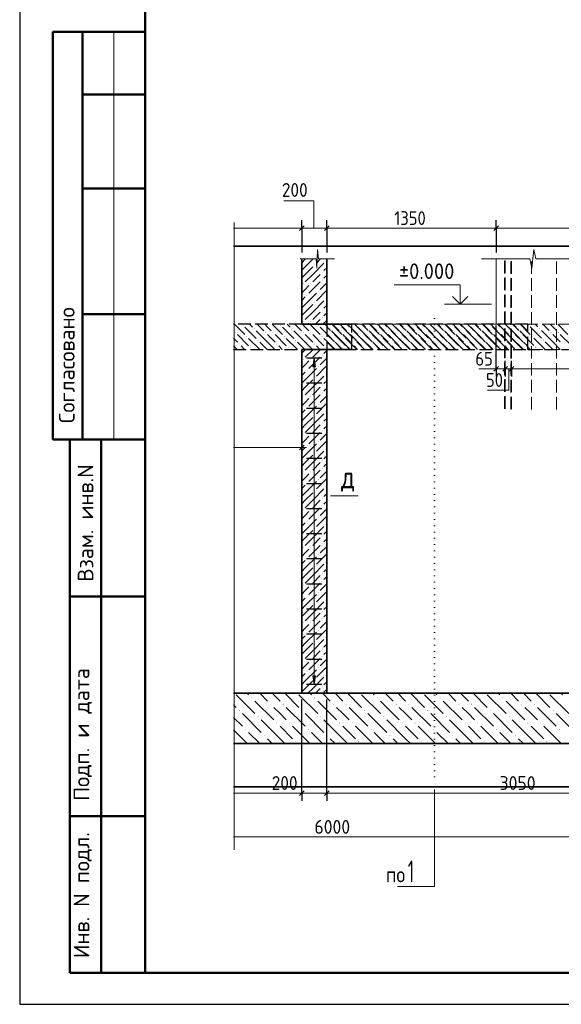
# Model space of a CAD drawing. Header units: millimetres. Extents: x 0 to 50400, y 0 to 35640.
# Tile 1 of 18: x 0 to 10354, y 0 to 18830. Entities that reach past the tile are written whole.
import ezdxf

# ---------------------------------------------------------------- set-up
doc = ezdxf.new("R2010")
doc.units = ezdxf.units.MM
doc.linetypes.add('______2', pattern=[324, 240, -84])
doc.linetypes.add('______9', pattern=[120, 0, -120])
for name, color, linetype, lineweight in [('Standard', 7, 'Continuous', 25), ('Высотные отметки', 7, 'Continuous', 25), ('ЖБ Лестница', 52, 'Continuous', 25), ('ЖБ Перекрытие верхний уровень', 7, 'Continuous', 35), ('ЖБ Плита Фундамента верхний уровень', 7, 'Continuous', 35), ('ЖБ Стена верхний уровень', 7, 'Continuous', 35), ('Позиционная метка линия выноска', 7, 'Continuous', 13), ('Примечания', 7, 'Continuous', 13), ('Сечения символ', 7, 'Continuous', 25)]:
    doc.layers.add(name, color=color, linetype=linetype, lineweight=lineweight)
doc.layers.add('Размерная выноска', color=7, linetype='Continuous')
doc.layers.add('Стена Хомут', color=7, linetype='______2', true_color=0xa0a0a0)
doc.styles.add('ISOCPEUR', font='txt')

msp = doc.modelspace()

# ---------------------------------------------------------------- hatches: boundary and pattern name
at = {"layer": 'ЖБ Лестница', "linetype": 'Continuous', "lineweight": 18, "transparency": 33554687}
for points in [[(6115, 12992), (6123, 13000), (6131, 12992), (6123, 12984)], [(6835, 12992), (6843, 13000), (6851, 12992), (6843, 12984)], [(7555, 12992), (7563, 13000), (7571, 12992), (7563, 12984)], [(8275, 12992), (8283, 13000), (8291, 12992), (8283, 12984)], [(8995, 12992), (9003, 13000), (9011, 12992), (9003, 12984)], [(9715, 12992), (9723, 13000), (9731, 12992), (9723, 12984)], [(5971, 12848), (5979, 12856), (5987, 12848), (5979, 12840)], [(6331, 12920), (6339, 12928), (6347, 12920), (6339, 12912)], [(6547, 12848), (6555, 12856), (6563, 12848), (6555, 12840)], [(6691, 12848), (6699, 12856), (6707, 12848), (6699, 12840)], [(7051, 12920), (7059, 12928), (7067, 12920), (7059, 12912)], [(7267, 12848), (7275, 12856), (7283, 12848), (7275, 12840)], [(7411, 12848), (7419, 12856), (7427, 12848), (7419, 12840)], [(7771, 12920), (7779, 12928), (7787, 12920), (7779, 12912)], [(7987, 12848), (7995, 12856), (8003, 12848), (7995, 12840)], [(8131, 12848), (8139, 12856), (8147, 12848), (8139, 12840)], [(8491, 12920), (8499, 12928), (8507, 12920), (8499, 12912)], [(8707, 12848), (8715, 12856), (8723, 12848), (8715, 12840)], [(8851, 12848), (8859, 12856), (8867, 12848), (8859, 12840)], [(9211, 12920), (9219, 12928), (9227, 12920), (9219, 12912)], [(9427, 12848), (9435, 12856), (9443, 12848), (9435, 12840)], [(9571, 12848), (9579, 12856), (9587, 12848), (9579, 12840)], [(9931, 12920), (9939, 12928), (9947, 12920), (9939, 12912)], [(10147, 12848), (10155, 12856), (10163, 12848), (10155, 12840)], [(10291, 12848), (10299, 12856), (10307, 12848), (10299, 12840)], [(6043, 12632), (6051, 12640), (6059, 12632), (6051, 12624)], [(6187, 12776), (6195, 12784), (6203, 12776), (6195, 12768)], [(6403, 12704), (6411, 12712), (6419, 12704), (6411, 12696)], [(6763, 12632), (6771, 12640), (6779, 12632), (6771, 12624)], [(6907, 12776), (6915, 12784), (6923, 12776), (6915, 12768)], [(7123, 12704), (7131, 12712), (7139, 12704), (7131, 12696)], [(7483, 12632), (7491, 12640), (7499, 12632), (7491, 12624)], [(7627, 12776), (7635, 12784), (7643, 12776), (7635, 12768)], [(7843, 12704), (7851, 12712), (7859, 12704), (7851, 12696)], [(8203, 12632), (8211, 12640), (8219, 12632), (8211, 12624)], [(8347, 12776), (8355, 12784), (8363, 12776), (8355, 12768)], [(8563, 12704), (8571, 12712), (8579, 12704), (8571, 12696)], [(8923, 12632), (8931, 12640), (8939, 12632), (8931, 12624)], [(9067, 12776), (9075, 12784), (9083, 12776), (9075, 12768)], [(9283, 12704), (9291, 12712), (9299, 12704), (9291, 12696)], [(9643, 12632), (9651, 12640), (9659, 12632), (9651, 12624)], [(9787, 12776), (9795, 12784), (9803, 12776), (9795, 12768)], [(10003, 12704), (10011, 12712), (10019, 12704), (10011, 12696)], [(6259, 12560), (6267, 12568), (6275, 12560), (6267, 12552)], [(6979, 12560), (6987, 12568), (6995, 12560), (6987, 12552)], [(7699, 12560), (7707, 12568), (7715, 12560), (7707, 12552)], [(8419, 12560), (8427, 12568), (8435, 12560), (8427, 12552)], [(9139, 12560), (9147, 12568), (9155, 12560), (9147, 12552)], [(9859, 12560), (9867, 12568), (9875, 12560), (9867, 12552)]]:
    msp.add_hatch(color=7, dxfattribs=at).paths.add_polyline_path(points, flags=16)
at = {"layer": 'ЖБ Перекрытие верхний уровень', "linetype": 'Continuous', "lineweight": 18, "transparency": 33554687}
for points in [[(4261, 12988), (4269, 12995), (4276, 12988), (4269, 12980)], [(4981, 12988), (4989, 12995), (4996, 12988), (4989, 12980)], [(5701, 12988), (5709, 12995), (5716, 12988), (5709, 12980)], [(6421, 12988), (6429, 12995), (6436, 12988), (6429, 12980)], [(7141, 12988), (7149, 12995), (7156, 12988), (7149, 12980)], [(7861, 12988), (7869, 12995), (7876, 12988), (7869, 12980)], [(8581, 12988), (8589, 12995), (8596, 12988), (8589, 12980)], [(9301, 12988), (9309, 12995), (9316, 12988), (9309, 12980)], [(4117, 12843), (4125, 12851), (4132, 12843), (4125, 12836)], [(4477, 12916), (4485, 12923), (4492, 12916), (4485, 12908)], [(4693, 12843), (4701, 12851), (4708, 12843), (4701, 12836)], [(4837, 12843), (4845, 12851), (4852, 12843), (4845, 12836)], [(5197, 12916), (5205, 12923), (5212, 12916), (5205, 12908)], [(5413, 12843), (5421, 12851), (5428, 12843), (5421, 12836)], [(5557, 12843), (5565, 12851), (5572, 12843), (5565, 12836)], [(5917, 12916), (5925, 12923), (5932, 12916), (5925, 12908)], [(6133, 12843), (6141, 12851), (6148, 12843), (6141, 12836)], [(6277, 12843), (6285, 12851), (6292, 12843), (6285, 12836)], [(6637, 12916), (6645, 12923), (6652, 12916), (6645, 12908)], [(6853, 12843), (6861, 12851), (6868, 12843), (6861, 12836)], [(6997, 12843), (7005, 12851), (7012, 12843), (7005, 12836)], [(7357, 12916), (7365, 12923), (7372, 12916), (7365, 12908)], [(7573, 12843), (7581, 12851), (7588, 12843), (7581, 12836)], [(7717, 12843), (7725, 12851), (7732, 12843), (7725, 12836)], [(8077, 12916), (8085, 12923), (8092, 12916), (8085, 12908)], [(8293, 12843), (8301, 12851), (8308, 12843), (8301, 12836)], [(8437, 12843), (8445, 12851), (8452, 12843), (8445, 12836)], [(8797, 12916), (8805, 12923), (8812, 12916), (8805, 12908)], [(9013, 12843), (9021, 12851), (9028, 12843), (9021, 12836)], [(9157, 12843), (9165, 12851), (9172, 12843), (9165, 12836)], [(9517, 12916), (9525, 12923), (9532, 12916), (9525, 12908)], [(4189, 12628), (4197, 12635), (4204, 12628), (4197, 12620)], [(4333, 12772), (4341, 12779), (4348, 12772), (4341, 12764)], [(4549, 12699), (4557, 12707), (4564, 12699), (4557, 12692)], [(4909, 12628), (4917, 12635), (4924, 12628), (4917, 12620)], [(5053, 12772), (5061, 12779), (5068, 12772), (5061, 12764)], [(5269, 12699), (5277, 12707), (5284, 12699), (5277, 12692)], [(5629, 12628), (5637, 12635), (5644, 12628), (5637, 12620)], [(5773, 12772), (5781, 12779), (5788, 12772), (5781, 12764)], [(5989, 12699), (5997, 12707), (6004, 12699), (5997, 12692)], [(6349, 12628), (6357, 12635), (6364, 12628), (6357, 12620)], [(6493, 12772), (6501, 12779), (6508, 12772), (6501, 12764)], [(6709, 12699), (6717, 12707), (6724, 12699), (6717, 12692)], [(7069, 12628), (7077, 12635), (7084, 12628), (7077, 12620)], [(7213, 12772), (7221, 12779), (7228, 12772), (7221, 12764)], [(7429, 12699), (7437, 12707), (7444, 12699), (7437, 12692)], [(7789, 12628), (7797, 12635), (7804, 12628), (7797, 12620)], [(7933, 12772), (7941, 12779), (7948, 12772), (7941, 12764)], [(8149, 12699), (8157, 12707), (8164, 12699), (8157, 12692)], [(8509, 12628), (8517, 12635), (8524, 12628), (8517, 12620)], [(8653, 12772), (8661, 12779), (8668, 12772), (8661, 12764)], [(8869, 12699), (8877, 12707), (8884, 12699), (8877, 12692)], [(9229, 12628), (9237, 12635), (9244, 12628), (9237, 12620)], [(9373, 12772), (9381, 12779), (9388, 12772), (9381, 12764)], [(9589, 12699), (9597, 12707), (9604, 12699), (9597, 12692)], [(4405, 12556), (4413, 12563), (4420, 12556), (4413, 12548)], [(5125, 12556), (5133, 12563), (5140, 12556), (5133, 12548)], [(5845, 12556), (5853, 12563), (5860, 12556), (5853, 12548)], [(6565, 12556), (6573, 12563), (6580, 12556), (6573, 12548)], [(7285, 12556), (7293, 12563), (7300, 12556), (7293, 12548)], [(8005, 12556), (8013, 12563), (8020, 12556), (8013, 12548)], [(8725, 12556), (8733, 12563), (8740, 12556), (8733, 12548)], [(9445, 12556), (9453, 12563), (9460, 12556), (9453, 12548)]]:
    msp.add_hatch(color=7, dxfattribs=at).paths.add_polyline_path(points, flags=16)
at = {"layer": 'ЖБ Плита Фундамента верхний уровень', "linetype": 'Continuous', "lineweight": 18, "transparency": 33554687}
for points in [[(4429, 5859), (4437, 5867), (4444, 5859), (4437, 5852)], [(5629, 5859), (5637, 5867), (5644, 5859), (5637, 5852)], [(6829, 5859), (6837, 5867), (6844, 5859), (6837, 5852)], [(8029, 5859), (8037, 5867), (8044, 5859), (8037, 5852)], [(9229, 5859), (9237, 5867), (9244, 5859), (9237, 5852)], [(4789, 5739), (4797, 5747), (4804, 5739), (4797, 5732)], [(5029, 5739), (5037, 5747), (5044, 5739), (5037, 5732)], [(5989, 5739), (5997, 5747), (6004, 5739), (5997, 5732)], [(6229, 5739), (6237, 5747), (6244, 5739), (6237, 5732)], [(7189, 5739), (7197, 5747), (7204, 5739), (7197, 5732)], [(7429, 5739), (7437, 5747), (7444, 5739), (7437, 5732)], [(8389, 5739), (8397, 5747), (8404, 5739), (8397, 5732)], [(8629, 5739), (8637, 5747), (8644, 5739), (8637, 5732)], [(9589, 5739), (9597, 5747), (9604, 5739), (9597, 5732)], [(9829, 5739), (9837, 5747), (9844, 5739), (9837, 5732)], [(4189, 5619), (4197, 5627), (4204, 5619), (4197, 5612)], [(4549, 5499), (4557, 5507), (4564, 5499), (4557, 5492)], [(5389, 5619), (5397, 5627), (5404, 5619), (5397, 5612)], [(5749, 5499), (5757, 5507), (5764, 5499), (5757, 5492)], [(6589, 5619), (6597, 5627), (6604, 5619), (6597, 5612)], [(6949, 5499), (6957, 5507), (6964, 5499), (6957, 5492)], [(7789, 5619), (7797, 5627), (7804, 5619), (7797, 5612)], [(8149, 5499), (8157, 5507), (8164, 5499), (8157, 5492)], [(8989, 5619), (8997, 5627), (9004, 5619), (8997, 5612)], [(9349, 5499), (9357, 5507), (9364, 5499), (9357, 5492)], [(10189, 5619), (10197, 5627), (10204, 5619), (10197, 5612)], [(4909, 5379), (4917, 5387), (4924, 5379), (4917, 5372)], [(5149, 5379), (5157, 5387), (5164, 5379), (5157, 5372)], [(6109, 5379), (6117, 5387), (6124, 5379), (6117, 5372)], [(6349, 5379), (6357, 5387), (6364, 5379), (6357, 5372)], [(7309, 5379), (7317, 5387), (7324, 5379), (7317, 5372)], [(7549, 5379), (7557, 5387), (7564, 5379), (7557, 5372)], [(8509, 5379), (8517, 5387), (8524, 5379), (8517, 5372)], [(8749, 5379), (8757, 5387), (8764, 5379), (8757, 5372)], [(9709, 5379), (9717, 5387), (9724, 5379), (9717, 5372)], [(9949, 5379), (9957, 5387), (9964, 5379), (9957, 5372)], [(4309, 5259), (4317, 5267), (4324, 5259), (4317, 5252)], [(4669, 5139), (4677, 5147), (4684, 5139), (4677, 5132)], [(5509, 5259), (5517, 5267), (5524, 5259), (5517, 5252)], [(5869, 5139), (5877, 5147), (5884, 5139), (5877, 5132)], [(6709, 5259), (6717, 5267), (6724, 5259), (6717, 5252)], [(7069, 5139), (7077, 5147), (7084, 5139), (7077, 5132)], [(7909, 5259), (7917, 5267), (7924, 5259), (7917, 5252)], [(8269, 5139), (8277, 5147), (8284, 5139), (8277, 5132)], [(9109, 5259), (9117, 5267), (9124, 5259), (9117, 5252)], [(9469, 5139), (9477, 5147), (9484, 5139), (9477, 5132)], [(10309, 5259), (10317, 5267), (10324, 5259), (10317, 5252)], [(5269, 5019), (5277, 5027), (5284, 5019), (5277, 5012)], [(6469, 5019), (6477, 5027), (6484, 5019), (6477, 5012)], [(7669, 5019), (7677, 5027), (7684, 5019), (7677, 5012)], [(8869, 5019), (8877, 5027), (8884, 5019), (8877, 5012)], [(10069, 5019), (10077, 5027), (10084, 5019), (10077, 5012)]]:
    msp.add_hatch(color=7, dxfattribs=at).paths.add_polyline_path(points, flags=16)
at = {"layer": 'ЖБ Стена верхний уровень', "linetype": 'Continuous', "lineweight": 18, "transparency": 33554687}
for points in [[(5631, 14139), (5637, 14145), (5643, 14139), (5637, 14133)], [(5847, 14212), (5853, 14218), (5859, 14212), (5853, 14205)], [(5775, 13996), (5781, 14001), (5787, 13996), (5781, 13989)], [(5415, 13779), (5421, 13785), (5427, 13779), (5421, 13773)], [(5559, 13779), (5565, 13785), (5571, 13779), (5565, 13773)], [(5775, 13852), (5781, 13858), (5787, 13852), (5781, 13845)], [(5487, 13563), (5493, 13569), (5499, 13563), (5493, 13557)], [(5703, 13636), (5709, 13641), (5715, 13636), (5709, 13629)], [(5631, 13419), (5637, 13425), (5643, 13419), (5637, 13413)], [(5847, 13492), (5853, 13498), (5859, 13492), (5853, 13485)], [(5775, 13276), (5781, 13281), (5787, 13276), (5781, 13269)], [(5415, 13059), (5421, 13065), (5427, 13059), (5421, 13053)], [(5559, 13059), (5565, 13065), (5571, 13059), (5565, 13053)], [(5775, 13132), (5781, 13138), (5787, 13132), (5781, 13125)], [(5415, 12339), (5421, 12345), (5427, 12339), (5421, 12333)], [(5559, 12339), (5565, 12345), (5571, 12339), (5565, 12333)], [(5775, 12412), (5781, 12418), (5787, 12412), (5781, 12405)], [(5487, 12123), (5493, 12129), (5499, 12123), (5493, 12117)], [(5703, 12196), (5709, 12201), (5715, 12196), (5709, 12189)], [(5847, 12052), (5853, 12058), (5859, 12052), (5853, 12045)], [(5631, 11979), (5637, 11985), (5643, 11979), (5637, 11973)], [(5775, 11836), (5781, 11841), (5787, 11836), (5781, 11829)], [(5775, 11692), (5781, 11698), (5787, 11692), (5781, 11685)], [(5415, 11619), (5421, 11625), (5427, 11619), (5421, 11613)], [(5559, 11619), (5565, 11625), (5571, 11619), (5565, 11613)], [(5487, 11403), (5493, 11409), (5499, 11403), (5493, 11397)], [(5703, 11476), (5709, 11481), (5715, 11476), (5709, 11469)], [(5847, 11332), (5853, 11338), (5859, 11332), (5853, 11325)], [(5631, 11259), (5637, 11265), (5643, 11259), (5637, 11253)], [(5775, 11116), (5781, 11121), (5787, 11116), (5781, 11109)], [(5775, 10972), (5781, 10978), (5787, 10972), (5781, 10965)], [(5415, 10899), (5421, 10905), (5427, 10899), (5421, 10893)], [(5559, 10899), (5565, 10905), (5571, 10899), (5565, 10893)], [(5703, 10756), (5709, 10761), (5715, 10756), (5709, 10749)], [(5487, 10683), (5493, 10689), (5499, 10683), (5493, 10677)], [(5631, 10539), (5637, 10545), (5643, 10539), (5637, 10533)], [(5847, 10612), (5853, 10618), (5859, 10612), (5853, 10605)], [(5775, 10396), (5781, 10401), (5787, 10396), (5781, 10389)], [(5415, 10179), (5421, 10185), (5427, 10179), (5421, 10173)], [(5559, 10179), (5565, 10185), (5571, 10179), (5565, 10173)], [(5775, 10252), (5781, 10258), (5787, 10252), (5781, 10245)], [(5703, 10036), (5709, 10041), (5715, 10036), (5709, 10029)], [(5487, 9963), (5493, 9969), (5499, 9963), (5493, 9957)], [(5631, 9819), (5637, 9825), (5643, 9819), (5637, 9813)], [(5847, 9892), (5853, 9898), (5859, 9892), (5853, 9885)], [(5775, 9676), (5781, 9681), (5787, 9676), (5781, 9669)], [(5415, 9459), (5421, 9465), (5427, 9459), (5421, 9453)], [(5559, 9459), (5565, 9465), (5571, 9459), (5565, 9453)], [(5775, 9532), (5781, 9538), (5787, 9532), (5781, 9525)], [(5487, 9243), (5493, 9249), (5499, 9243), (5493, 9237)], [(5703, 9316), (5709, 9321), (5715, 9316), (5709, 9309)], [(5631, 9099), (5637, 9105), (5643, 9099), (5637, 9093)], [(5847, 9172), (5853, 9178), (5859, 9172), (5853, 9165)], [(5775, 8956), (5781, 8962), (5787, 8956), (5781, 8949)], [(5415, 8739), (5421, 8745), (5427, 8739), (5421, 8733)], [(5559, 8739), (5565, 8745), (5571, 8739), (5565, 8733)], [(5775, 8812), (5781, 8818), (5787, 8812), (5781, 8805)], [(5487, 8523), (5493, 8529), (5499, 8523), (5493, 8517)], [(5703, 8596), (5709, 8602), (5715, 8596), (5709, 8589)], [(5631, 8379), (5637, 8385), (5643, 8379), (5637, 8373)], [(5847, 8452), (5853, 8458), (5859, 8452), (5853, 8445)], [(5775, 8236), (5781, 8242), (5787, 8236), (5781, 8229)], [(5775, 8092), (5781, 8098), (5787, 8092), (5781, 8085)], [(5415, 8019), (5421, 8025), (5427, 8019), (5421, 8013)], [(5559, 8019), (5565, 8025), (5571, 8019), (5565, 8013)], [(5487, 7803), (5493, 7809), (5499, 7803), (5493, 7797)], [(5703, 7876), (5709, 7882), (5715, 7876), (5709, 7869)], [(5847, 7732), (5853, 7738), (5859, 7732), (5853, 7725)], [(5631, 7659), (5637, 7665), (5643, 7659), (5637, 7653)], [(5775, 7516), (5781, 7522), (5787, 7516), (5781, 7509)], [(5775, 7372), (5781, 7378), (5787, 7372), (5781, 7365)], [(5415, 7299), (5421, 7305), (5427, 7299), (5421, 7293)], [(5559, 7299), (5565, 7305), (5571, 7299), (5565, 7293)], [(5703, 7156), (5709, 7162), (5715, 7156), (5709, 7149)], [(5487, 7083), (5493, 7089), (5499, 7083), (5493, 7077)], [(5847, 7012), (5853, 7018), (5859, 7012), (5853, 7005)], [(5631, 6939), (5637, 6945), (5643, 6939), (5637, 6933)], [(5775, 6796), (5781, 6802), (5787, 6796), (5781, 6789)], [(5775, 6652), (5781, 6658), (5787, 6652), (5781, 6645)], [(5415, 6579), (5421, 6585), (5427, 6579), (5421, 6573)], [(5559, 6579), (5565, 6585), (5571, 6579), (5565, 6573)], [(5703, 6436), (5709, 6442), (5715, 6436), (5709, 6429)], [(5487, 6363), (5493, 6369), (5499, 6363), (5493, 6357)], [(5631, 6219), (5637, 6225), (5643, 6219), (5637, 6213)], [(5847, 6292), (5853, 6298), (5859, 6292), (5853, 6285)], [(5775, 6076), (5781, 6082), (5787, 6076), (5781, 6069)]]:
    msp.add_hatch(color=7, dxfattribs=at).paths.add_polyline_path(points, flags=16)
at = {"layer": 'Стена Хомут', "linetype": 'Continuous', "lineweight": 13, "transparency": 33554687}
msp.add_hatch(color=7, dxfattribs=at).paths.add_polyline_path([(5654, 12188), (5630, 12356), (5606, 12188)])
msp.add_hatch(color=7, dxfattribs=at).paths.add_polyline_path([(5654, 6284), (5630, 6116), (5606, 6284)], flags=16)

# ---------------------------------------------------------------- linework, layer by layer
at = {"layer": 'Standard', "color": 7, "linetype": 'Continuous', "lineweight": 25, "transparency": 33554687}
for p, q in [((2400, 35040), (2400, 1270)), ((5346, 14798), (5436, 14888)), ((5826, 14798), (5916, 14888)), ((9066, 14798), (9156, 14888)), ((9066, 12109), (9156, 12199)), ((9234, 12109), (9324, 12199)), ((9354, 12109), (9444, 12199)), ((9354, 12109), (9444, 12199)), ((5346, 10605), (5436, 10695)), ((5346, 3995), (5436, 4085)), ((5826, 3995), (5916, 4085))]:
    msp.add_line(p, q, dxfattribs=at)
at = {"layer": 'Standard', "color": 7, "linetype": 'Continuous', "lineweight": 50, "transparency": 33554687}
for p, q in [((7, 18600), (0, 18600)), ((2400, 18600), (632, 18600)), ((632, 18600), (632, 10800)), ((632, 18600), (632, 10800)), ((1200, 18600), (1200, 10800)), ((2400, 17400), (1200, 17400)), ((2400, 15600), (1200, 15600)), ((2400, 13200), (1200, 13200)), ((0, 10800), (7, 10800)), ((632, 10800), (2400, 10800)), ((960, 600), (960, 10800)), ((960, 600), (960, 10800)), ((1560, 600), (1560, 10800)), ((960, 7800), (2400, 7800)), ((960, 3600), (2400, 3600)), ((2400, 600), (960, 600))]:
    msp.add_line(p, q, dxfattribs=at)
at = {"layer": 'Standard', "color": 7, "linetype": 'Continuous', "lineweight": 13, "transparency": 33554687}
for p, q in [((1800, 18600), (1800, 10800)), ((4097, 14954), (4097, 2954)), ((4088, 14843), (5391, 14843)), ((5391, 14843), (5871, 14843)), ((5871, 14843), (9111, 14843)), ((9111, 14843), (20991, 14843)), ((5683, 14076), (5696, 14436)), ((5696, 14436), (5709, 14256)), ((9789, 14076), (9829, 14436)), ((9829, 14436), (9868, 14256)), ((5362, 14256), (5670, 14256)), ((5670, 14256), (5683, 14076)), ((5709, 14256), (6017, 14256)), ((6017, 14256), (6017, 14256)), ((8825, 14256), (9750, 14256)), ((9750, 14256), (9789, 14076)), ((9868, 14256), (10793, 14256)), ((9111, 12154), (9021, 12154)), ((9111, 12154), (9279, 12154)), ((9279, 12154), (9399, 12154)), ((9399, 12154), (9309, 12154)), ((9399, 12154), (20823, 12154)), ((9399, 12154), (9489, 12154)), ((4088, 10650), (5391, 10650)), ((5391, 10650), (5481, 10650)), ((4088, 4040), (5391, 4040)), ((5391, 4040), (5871, 4040)), ((5871, 4040), (13191, 4040)), ((13191, 3201), (4088, 3201))]:
    msp.add_line(p, q, dxfattribs=at)
at = {"layer": 'Standard', "color": 7, "linetype": 'Continuous', "lineweight": -3, "transparency": 33554687}
for p, q in [((5391, 14843), (5391, 14993)), ((5871, 14843), (5871, 14993)), ((9111, 14843), (9111, 14993)), ((5391, 14843), (5391, 14693)), ((5391, 14843), (5391, 14376)), ((5871, 14843), (5871, 14693)), ((5871, 14843), (5871, 14376)), ((9111, 14843), (9111, 14693)), ((9111, 14843), (9111, 14376)), ((9111, 12154), (9111, 12304)), ((9279, 12154), (9279, 12304)), ((9399, 12154), (9399, 12304)), ((9399, 12154), (9399, 12304)), ((9111, 12154), (9111, 12004)), ((9279, 12154), (9279, 12004)), ((9279, 12154), (9279, 12111)), ((9399, 12154), (9399, 12004)), ((9399, 12154), (9399, 12004)), ((9399, 12154), (9399, 12154)), ((5391, 10650), (5391, 10800)), ((5391, 10650), (5391, 10500)), ((5391, 10650), (5391, 10650)), ((5391, 4040), (5391, 4190)), ((5871, 4040), (5871, 4190)), ((5391, 4040), (5391, 3890)), ((5871, 4040), (5871, 3890))]:
    msp.add_line(p, q, dxfattribs=at)
at = {"layer": 'Standard', "color": 7, "linetype": 'Continuous', "lineweight": 25, "transparency": 33554687}
msp.add_lwpolyline([(0, 0), (50400, 0), (50400, 35640), (0, 35640), (0, 0)], close=True, dxfattribs=at)
at = {"layer": 'Standard', "color": 7, "linetype": 'Continuous', "lineweight": 50, "transparency": 33554687}
msp.add_lwpolyline([(2400, 35040), (49800, 35040), (49800, 600), (2400, 600), (2400, 35040)], close=True, dxfattribs=at)
at = {"layer": 'Standard', "color": 254, "linetype": 'Continuous', "lineweight": 35, "true_color": 0xc4c4ff, "transparency": 33554687}
msp.add_lwpolyline([(4088, 4156), (23097, 4156), (23097, 14496), (4088, 14496)], dxfattribs=at)
at = {"layer": 'Standard', "color": 7, "linetype": 'Continuous', "lineweight": -3, "transparency": 33554687}
for points in [[(9111, 12154), (9111, 12263), (9111, 12263), (9111, 12980)], [(5391, 4040), (5391, 4061), (5391, 4061), (5391, 4700), (5391, 4700), (5391, 5828)], [(5871, 4040), (5871, 4061), (5871, 4061), (5871, 4936), (5871, 4936), (5871, 5828)]]:
    msp.add_lwpolyline(points, dxfattribs=at)
at = {"layer": 'Высотные отметки', "color": 7, "linetype": 'Continuous', "lineweight": 13, "transparency": 33554687}
msp.add_line((9020, 13388), (8120, 13388), dxfattribs=at)
msp.add_line((9020, 13388), (8120, 13388), dxfattribs=at)
at = {"layer": 'Высотные отметки', "color": 7, "linetype": 'Continuous', "lineweight": 35, "transparency": 33554687}
for q in [(8275, 13534), (8275, 13534), (8565, 13534), (8565, 13534)]:
    msp.add_line((8420, 13388), q, dxfattribs=at)
at = {"layer": 'Высотные отметки', "color": 7, "linetype": 'Continuous', "lineweight": 13, "transparency": 33554687}
msp.add_lwpolyline([(8420, 13388), (8420, 13760), (7160, 13760)], dxfattribs=at)
msp.add_lwpolyline([(8420, 13388), (8420, 13760), (7160, 13760)], dxfattribs=at)
at = {"layer": 'ЖБ Лестница', "color": 7, "linetype": '______2', "lineweight": 13, "transparency": 33554687}
for p, q in [((5871, 13004), (5871, 12524)), ((10551, 13004), (5871, 13004)), ((5871, 12524), (10359, 12524))]:
    msp.add_line(p, q, dxfattribs=at)
at = {"layer": 'ЖБ Лестница', "color": 9, "linetype": 'Continuous', "lineweight": 18, "true_color": 0xc7c7c7, "transparency": 33554687}
for p, q in [((5967, 13004), (6159, 12812)), ((6255, 13004), (6303, 12956)), ((6399, 13004), (6519, 12884)), ((6591, 12956), (6543, 13004)), ((6687, 13004), (6879, 12812)), ((6975, 13004), (7023, 12956)), ((7119, 13004), (7239, 12884)), ((7311, 12956), (7263, 13004)), ((7407, 13004), (7599, 12812)), ((7695, 13004), (7743, 12956)), ((7839, 13004), (7959, 12884)), ((8031, 12956), (7983, 13004)), ((8127, 13004), (8319, 12812)), ((8415, 13004), (8463, 12956)), ((8559, 13004), (8679, 12884)), ((8751, 12956), (8703, 13004)), ((8847, 13004), (9039, 12812)), ((9135, 13004), (9183, 12956)), ((9279, 13004), (9399, 12884)), ((9471, 12956), (9423, 13004)), ((9567, 13004), (9759, 12812)), ((9855, 13004), (9903, 12956)), ((9999, 13004), (10119, 12884)), ((10191, 12956), (10143, 13004)), ((10287, 13004), (10479, 12812)), ((5943, 12884), (5871, 12956)), ((5871, 12812), (6015, 12668)), ((6015, 12812), (6231, 12596)), ((6159, 12956), (6375, 12740)), ((6591, 12668), (6375, 12884)), ((6663, 12884), (6591, 12956)), ((6591, 12812), (6735, 12668)), ((6735, 12812), (6951, 12596)), ((6879, 12956), (7095, 12740)), ((7311, 12668), (7095, 12884)), ((7383, 12884), (7311, 12956)), ((7311, 12812), (7455, 12668)), ((7455, 12812), (7671, 12596)), ((7599, 12956), (7815, 12740)), ((8031, 12668), (7815, 12884)), ((8103, 12884), (8031, 12956)), ((8031, 12812), (8175, 12668)), ((8175, 12812), (8391, 12596)), ((8319, 12956), (8535, 12740)), ((8751, 12668), (8535, 12884)), ((8823, 12884), (8751, 12956)), ((8751, 12812), (8895, 12668)), ((8895, 12812), (9111, 12596)), ((9039, 12956), (9255, 12740)), ((9471, 12668), (9255, 12884)), ((9543, 12884), (9471, 12956)), ((9471, 12812), (9615, 12668)), ((9615, 12812), (9831, 12596)), ((9759, 12956), (9975, 12740)), ((10191, 12668), (9975, 12884)), ((10263, 12884), (10191, 12956)), ((10191, 12812), (10335, 12668)), ((10335, 12812), (10551, 12596)), ((5871, 12668), (6015, 12524)), ((6447, 12524), (6231, 12740)), ((6447, 12668), (6591, 12524)), ((6591, 12668), (6735, 12524)), ((7167, 12524), (6951, 12740)), ((7167, 12668), (7311, 12524)), ((7311, 12668), (7455, 12524)), ((7887, 12524), (7671, 12740)), ((7887, 12668), (8031, 12524)), ((8031, 12668), (8175, 12524)), ((8607, 12524), (8391, 12740)), ((8607, 12668), (8751, 12524)), ((8751, 12668), (8895, 12524)), ((9327, 12524), (9111, 12740)), ((9327, 12668), (9471, 12524)), ((9471, 12668), (9615, 12524)), ((10047, 12524), (9831, 12740)), ((10047, 12668), (10191, 12524)), ((10191, 12668), (10335, 12524)), ((6159, 12524), (6087, 12596)), ((6879, 12524), (6807, 12596)), ((7599, 12524), (7527, 12596)), ((8319, 12524), (8247, 12596)), ((9039, 12524), (8967, 12596)), ((9759, 12524), (9687, 12596)), ((10191, 12524), (10191, 12524))]:
    msp.add_line(p, q, dxfattribs=at)
at = {"layer": 'ЖБ Перекрытие верхний уровень', "color": 7, "linetype": '______2', "lineweight": 25, "transparency": 33554687}
for p, q in [((5391, 13004), (4088, 13004)), ((5871, 13004), (5391, 13004)), ((9711, 13004), (5871, 13004)), ((6351, 12524), (6351, 13004)), ((9711, 12524), (9711, 13004)), ((4088, 12524), (5391, 12524)), ((5391, 12524), (5871, 12524)), ((5871, 12524), (9711, 12524))]:
    msp.add_line(p, q, dxfattribs=at)
at = {"layer": 'ЖБ Перекрытие верхний уровень', "color": 9, "linetype": 'Continuous', "lineweight": 18, "true_color": 0xc7c7c7, "transparency": 33554687}
for p, q in [((4108, 13004), (4305, 12807)), ((4396, 13004), (4449, 12951)), ((4540, 13004), (4665, 12879)), ((4737, 12951), (4684, 13004)), ((4828, 13004), (5025, 12807)), ((5116, 13004), (5169, 12951)), ((5260, 13004), (5385, 12879)), ((5457, 12951), (5404, 13004)), ((5548, 13004), (5745, 12807)), ((5836, 13004), (5871, 12969)), ((5980, 13004), (6105, 12879)), ((6177, 12951), (6124, 13004)), ((6268, 13004), (6465, 12807)), ((6556, 13004), (6609, 12951)), ((6700, 13004), (6825, 12879)), ((6897, 12951), (6844, 13004)), ((6988, 13004), (7185, 12807)), ((7276, 13004), (7329, 12951)), ((7420, 13004), (7545, 12879)), ((7617, 12951), (7564, 13004)), ((7708, 13004), (7905, 12807)), ((7996, 13004), (8049, 12951)), ((8140, 13004), (8265, 12879)), ((8337, 12951), (8284, 13004)), ((8428, 13004), (8625, 12807)), ((8716, 13004), (8769, 12951)), ((8860, 13004), (8985, 12879)), ((9057, 12951), (9004, 13004)), ((9148, 13004), (9345, 12807)), ((9436, 13004), (9489, 12951)), ((9580, 13004), (9705, 12879)), ((4089, 12879), (4088, 12880)), ((4161, 12807), (4377, 12591)), ((4305, 12951), (4521, 12735)), ((4737, 12664), (4521, 12879)), ((4809, 12879), (4737, 12951)), ((4737, 12807), (4881, 12664)), ((4881, 12807), (5097, 12591)), ((5025, 12951), (5241, 12735)), ((5457, 12664), (5241, 12879)), ((5529, 12879), (5457, 12951)), ((5457, 12807), (5601, 12664)), ((5601, 12807), (5817, 12591)), ((5745, 12951), (5871, 12825)), ((5871, 12969), (5889, 12951)), ((5871, 12825), (5961, 12735)), ((6177, 12664), (5961, 12879)), ((6249, 12879), (6177, 12951)), ((6177, 12807), (6321, 12664)), ((6321, 12807), (6537, 12591)), ((6465, 12951), (6681, 12735)), ((6897, 12664), (6681, 12879)), ((6969, 12879), (6897, 12951)), ((6897, 12807), (7041, 12664)), ((7041, 12807), (7257, 12591)), ((7185, 12951), (7401, 12735)), ((7617, 12664), (7401, 12879)), ((7689, 12879), (7617, 12951)), ((7617, 12807), (7761, 12664)), ((7761, 12807), (7977, 12591)), ((7905, 12951), (8121, 12735)), ((8337, 12664), (8121, 12879)), ((8409, 12879), (8337, 12951)), ((8337, 12807), (8481, 12664)), ((8481, 12807), (8697, 12591)), ((8625, 12951), (8841, 12735)), ((9057, 12664), (8841, 12879)), ((9129, 12879), (9057, 12951)), ((9057, 12807), (9201, 12664)), ((9201, 12807), (9417, 12591)), ((9345, 12951), (9561, 12735)), ((9711, 12729), (9561, 12879)), ((4088, 12736), (4161, 12664)), ((4588, 12524), (4377, 12735)), ((4593, 12664), (4732, 12524)), ((4737, 12664), (4876, 12524)), ((5308, 12524), (5097, 12735)), ((5313, 12664), (5452, 12524)), ((5457, 12664), (5596, 12524)), ((5871, 12681), (5817, 12735)), ((6028, 12524), (5871, 12681)), ((6033, 12664), (6172, 12524)), ((6177, 12664), (6316, 12524)), ((6748, 12524), (6537, 12735)), ((6753, 12664), (6892, 12524)), ((6897, 12664), (7036, 12524)), ((7468, 12524), (7257, 12735)), ((7473, 12664), (7612, 12524)), ((7617, 12664), (7756, 12524)), ((8188, 12524), (7977, 12735)), ((8193, 12664), (8332, 12524)), ((8337, 12664), (8476, 12524)), ((8908, 12524), (8697, 12735)), ((8913, 12664), (9052, 12524)), ((9057, 12664), (9196, 12524)), ((9628, 12524), (9417, 12735)), ((9633, 12664), (9711, 12585)), ((4088, 12592), (4156, 12524)), ((4300, 12524), (4233, 12591)), ((5020, 12524), (4953, 12591)), ((5740, 12524), (5673, 12591)), ((6460, 12524), (6393, 12591)), ((7180, 12524), (7113, 12591)), ((7900, 12524), (7833, 12591)), ((8620, 12524), (8553, 12591)), ((9340, 12524), (9273, 12591))]:
    msp.add_line(p, q, dxfattribs=at)
at = {"layer": 'ЖБ Плита Фундамента верхний уровень', "color": 7, "linetype": 'Continuous', "lineweight": 35, "transparency": 33554687}
for p, q in [((5391, 5948), (4088, 5948)), ((5871, 5948), (5391, 5948)), ((20991, 5948), (5871, 5948)), ((4088, 4988), (22311, 4988))]:
    msp.add_line(p, q, dxfattribs=at)
at = {"layer": 'ЖБ Плита Фундамента верхний уровень', "color": 252, "linetype": 'Continuous', "lineweight": 18, "true_color": 0x8f8f8f, "transparency": 33554687}
for p, q in [((4137, 5919), (4497, 5559)), ((4377, 5919), (4348, 5948)), ((4588, 5948), (4737, 5799)), ((4828, 5948), (4977, 5799)), ((5068, 5948), (5337, 5679)), ((5337, 5919), (5697, 5559)), ((5577, 5919), (5548, 5948)), ((5788, 5948), (5937, 5799)), ((6028, 5948), (6177, 5799)), ((6268, 5948), (6537, 5679)), ((6537, 5919), (6897, 5559)), ((6777, 5919), (6748, 5948)), ((6988, 5948), (7137, 5799)), ((7228, 5948), (7377, 5799)), ((7468, 5948), (7737, 5679)), ((7737, 5919), (8097, 5559)), ((7977, 5919), (7948, 5948)), ((8188, 5948), (8337, 5799)), ((8428, 5948), (8577, 5799)), ((8668, 5948), (8937, 5679)), ((8937, 5919), (9297, 5559)), ((9177, 5919), (9148, 5948)), ((9388, 5948), (9537, 5799)), ((9628, 5948), (9777, 5799)), ((9868, 5948), (10137, 5679)), ((10137, 5919), (10497, 5559)), ((10377, 5919), (10348, 5948)), ((4088, 5728), (4137, 5679)), ((4497, 5799), (4857, 5439)), ((4977, 5559), (4857, 5679)), ((5097, 5679), (5457, 5319)), ((5697, 5799), (6057, 5439)), ((6177, 5559), (6057, 5679)), ((6297, 5679), (6657, 5319)), ((6897, 5799), (7257, 5439)), ((7377, 5559), (7257, 5679)), ((7497, 5679), (7857, 5319)), ((8097, 5799), (8457, 5439)), ((8577, 5559), (8457, 5679)), ((8697, 5679), (9057, 5319)), ((9297, 5799), (9657, 5439)), ((9777, 5559), (9657, 5679)), ((9897, 5679), (10257, 5319)), ((4088, 5488), (4257, 5319)), ((4257, 5559), (4617, 5199)), ((5097, 5439), (4977, 5559)), ((5457, 5559), (5817, 5199)), ((6297, 5439), (6177, 5559)), ((6657, 5559), (7017, 5199)), ((7497, 5439), (7377, 5559)), ((7857, 5559), (8217, 5199)), ((8697, 5439), (8577, 5559)), ((9057, 5559), (9417, 5199)), ((9897, 5439), (9777, 5559)), ((10257, 5559), (10617, 5199)), ((4977, 5079), (4617, 5439)), ((4977, 5319), (5217, 5079)), ((5217, 5319), (5548, 4988)), ((6177, 5079), (5817, 5439)), ((6177, 5319), (6417, 5079)), ((6417, 5319), (6748, 4988)), ((7377, 5079), (7017, 5439)), ((7377, 5319), (7617, 5079)), ((7617, 5319), (7948, 4988)), ((8577, 5079), (8217, 5439)), ((8577, 5319), (8817, 5079)), ((8817, 5319), (9148, 4988)), ((9777, 5079), (9417, 5439)), ((9777, 5319), (10017, 5079)), ((10017, 5319), (10348, 4988)), ((4088, 5248), (4348, 4988)), ((4588, 4988), (4377, 5199)), ((5788, 4988), (5577, 5199)), ((6988, 4988), (6777, 5199)), ((8188, 4988), (7977, 5199)), ((9388, 4988), (9177, 5199)), ((4737, 5079), (4828, 4988)), ((4977, 5079), (5068, 4988)), ((5937, 5079), (6028, 4988)), ((6177, 5079), (6268, 4988)), ((7137, 5079), (7228, 4988)), ((7377, 5079), (7468, 4988)), ((8337, 5079), (8428, 4988)), ((8577, 5079), (8668, 4988)), ((9537, 5079), (9628, 4988)), ((9777, 5079), (9868, 4988))]:
    msp.add_line(p, q, dxfattribs=at)
at = {"layer": 'ЖБ Стена верхний уровень', "color": 7, "linetype": 'Continuous', "lineweight": 35, "transparency": 33554687}
for p, q in [((5391, 14256), (5391, 13004)), ((5871, 13004), (5871, 14256)), ((5391, 13004), (5871, 13004)), ((5871, 13004), (6351, 13004)), ((5391, 12524), (5391, 5948)), ((5871, 12524), (5391, 12524)), ((6351, 12524), (5871, 12524)), ((5871, 5948), (5871, 12524)), ((5391, 5948), (5871, 5948))]:
    msp.add_line(p, q, dxfattribs=at)
at = {"layer": 'ЖБ Стена верхний уровень', "color": 251, "linetype": 'Continuous', "lineweight": 18, "true_color": 0x494949, "transparency": 33554687}
for p, q in [((5457, 14247), (5391, 14182)), ((5457, 14104), (5609, 14256)), ((5601, 13959), (5817, 14175)), ((5753, 14256), (5673, 14175)), ((5457, 14104), (5391, 14038)), ((5457, 13959), (5391, 13894)), ((5601, 14104), (5457, 13959)), ((5601, 13959), (5457, 13815)), ((5745, 13959), (5601, 13815)), ((5871, 14086), (5817, 14031)), ((5817, 13887), (5871, 13942)), ((5745, 13815), (5529, 13599)), ((5871, 13798), (5745, 13671)), ((5391, 13606), (5457, 13671)), ((5457, 13671), (5529, 13744)), ((5457, 13384), (5673, 13599)), ((5871, 13654), (5673, 13455)), ((5457, 13527), (5391, 13462)), ((5457, 13384), (5391, 13318)), ((5601, 13384), (5457, 13239)), ((5601, 13239), (5817, 13455)), ((5457, 13239), (5391, 13174)), ((5601, 13239), (5457, 13095)), ((5745, 13239), (5601, 13095)), ((5871, 13366), (5817, 13311)), ((5817, 13167), (5871, 13222)), ((5509, 13004), (5529, 13024)), ((5745, 13095), (5653, 13004)), ((5871, 13078), (5797, 13004)), ((5457, 12519), (5391, 12454)), ((5461, 12524), (5457, 12519)), ((5601, 12519), (5457, 12375)), ((5601, 12519), (5605, 12524)), ((5745, 12519), (5601, 12375)), ((5817, 12447), (5871, 12502)), ((5457, 12231), (5529, 12304)), ((5745, 12375), (5529, 12159)), ((5871, 12358), (5745, 12231)), ((5391, 12166), (5457, 12231)), ((5457, 12087), (5391, 12022)), ((5457, 11944), (5673, 12159)), ((5871, 12214), (5673, 12015)), ((5457, 11944), (5391, 11878)), ((5601, 11944), (5457, 11799)), ((5601, 11799), (5817, 12015)), ((5871, 11926), (5817, 11871)), ((5457, 11799), (5391, 11734)), ((5601, 11799), (5457, 11655)), ((5745, 11799), (5601, 11655)), ((5817, 11727), (5871, 11782)), ((5391, 11446), (5457, 11511)), ((5457, 11511), (5529, 11584)), ((5745, 11655), (5529, 11439)), ((5871, 11494), (5673, 11295)), ((5871, 11638), (5745, 11511)), ((5457, 11367), (5391, 11302)), ((5457, 11224), (5673, 11439)), ((5457, 11224), (5391, 11158)), ((5601, 11224), (5457, 11079)), ((5601, 11079), (5817, 11295)), ((5871, 11206), (5817, 11151)), ((5457, 11079), (5391, 11014)), ((5601, 11079), (5457, 10935)), ((5745, 10935), (5529, 10719)), ((5745, 11079), (5601, 10935)), ((5817, 11007), (5871, 11062)), ((5391, 10726), (5457, 10791)), ((5457, 10791), (5529, 10864)), ((5871, 10774), (5673, 10575)), ((5871, 10918), (5745, 10791)), ((5457, 10647), (5391, 10582)), ((5457, 10504), (5673, 10719)), ((5601, 10359), (5817, 10575)), ((5457, 10504), (5391, 10438)), ((5457, 10359), (5391, 10294)), ((5601, 10504), (5457, 10359)), ((5601, 10359), (5457, 10215)), ((5745, 10359), (5601, 10215)), ((5871, 10486), (5817, 10431)), ((5745, 10215), (5529, 9999)), ((5871, 10198), (5745, 10071)), ((5817, 10287), (5871, 10342)), ((5391, 10006), (5457, 10071)), ((5457, 10071), (5529, 10144)), ((5457, 9784), (5673, 9999)), ((5871, 10054), (5673, 9855)), ((5457, 9927), (5391, 9862)), ((5601, 9639), (5817, 9855)), ((5457, 9784), (5391, 9718)), ((5457, 9639), (5391, 9574)), ((5601, 9784), (5457, 9639)), ((5601, 9639), (5457, 9495)), ((5745, 9639), (5601, 9495)), ((5871, 9766), (5817, 9711)), ((5817, 9567), (5871, 9622)), ((5457, 9351), (5529, 9424)), ((5745, 9495), (5529, 9279)), ((5871, 9478), (5745, 9351)), ((5391, 9286), (5457, 9351)), ((5457, 9064), (5673, 9279)), ((5871, 9334), (5673, 9135)), ((5457, 9207), (5391, 9142)), ((5457, 9064), (5391, 8998)), ((5601, 9064), (5457, 8919)), ((5601, 8919), (5817, 9135)), ((5871, 9046), (5817, 8991)), ((5457, 8919), (5391, 8854)), ((5601, 8919), (5457, 8775)), ((5745, 8919), (5601, 8775)), ((5817, 8847), (5871, 8902)), ((5457, 8631), (5529, 8704)), ((5745, 8775), (5529, 8559)), ((5871, 8758), (5745, 8631)), ((5391, 8566), (5457, 8631)), ((5457, 8487), (5391, 8422)), ((5457, 8344), (5673, 8559)), ((5871, 8614), (5673, 8415)), ((5457, 8344), (5391, 8278)), ((5601, 8344), (5457, 8199)), ((5601, 8199), (5817, 8415)), ((5871, 8326), (5817, 8271)), ((5457, 8199), (5391, 8134)), ((5601, 8199), (5457, 8055)), ((5745, 8199), (5601, 8055)), ((5817, 8127), (5871, 8182)), ((5391, 7846), (5457, 7911)), ((5457, 7911), (5529, 7984)), ((5745, 8055), (5529, 7839)), ((5871, 8038), (5745, 7911)), ((5457, 7767), (5391, 7702)), ((5457, 7624), (5673, 7839)), ((5871, 7894), (5673, 7695)), ((5457, 7624), (5391, 7558)), ((5601, 7624), (5457, 7479)), ((5601, 7479), (5817, 7695)), ((5871, 7606), (5817, 7551)), ((5457, 7479), (5391, 7414)), ((5601, 7479), (5457, 7335)), ((5745, 7479), (5601, 7335)), ((5817, 7407), (5871, 7462)), ((5391, 7126), (5457, 7191)), ((5457, 7191), (5529, 7264)), ((5745, 7335), (5529, 7119)), ((5871, 7174), (5673, 6975)), ((5871, 7318), (5745, 7191)), ((5457, 7047), (5391, 6982)), ((5457, 6904), (5673, 7119)), ((5601, 6759), (5817, 6975)), ((5457, 6904), (5391, 6838)), ((5601, 6904), (5457, 6759)), ((5871, 6886), (5817, 6831)), ((5457, 6759), (5391, 6694)), ((5601, 6759), (5457, 6615)), ((5745, 6615), (5529, 6399)), ((5745, 6759), (5601, 6615)), ((5871, 6598), (5745, 6471)), ((5817, 6687), (5871, 6742)), ((5391, 6406), (5457, 6471)), ((5457, 6471), (5529, 6544)), ((5871, 6454), (5673, 6255)), ((5457, 6327), (5391, 6262)), ((5457, 6184), (5673, 6399)), ((5601, 6039), (5817, 6255)), ((5457, 6184), (5391, 6118)), ((5457, 6039), (5391, 5974)), ((5601, 6184), (5457, 6039)), ((5601, 6039), (5509, 5948)), ((5745, 6039), (5653, 5948)), ((5871, 6166), (5817, 6111)), ((5817, 5967), (5871, 6022))]:
    msp.add_line(p, q, dxfattribs=at)
at = {"layer": 'ЖБ Стена верхний уровень', "color": 7, "linetype": 'Continuous', "lineweight": 18, "transparency": 33554687}
msp.add_line((9111, 14256), (9111, 13004), dxfattribs=at)
at = {"layer": 'ЖБ Стена верхний уровень', "color": 253, "linetype": '______2', "lineweight": -3, "true_color": 0xababab, "transparency": 33554687}
for p, q in [((5871, 13004), (5871, 12524)), ((9711, 12524), (15063, 12524))]:
    msp.add_line(p, q, dxfattribs=at)
at = {"layer": 'Позиционная метка линия выноска', "color": 7, "linetype": 'Continuous', "lineweight": 13, "transparency": 33554687}
msp.add_line((6469, 9721), (5941, 9721), dxfattribs=at)
at = {"layer": 'Примечания', "color": 7, "linetype": '______2', "lineweight": 13, "transparency": 33554687}
for p, q in [((9267, 11386), (9267, 14266)), ((9279, 11390), (9279, 14270)), ((9387, 11376), (9387, 14256)), ((9399, 11380), (9399, 14260)), ((9783, 11376), (9783, 14256)), ((10263, 11376), (10263, 14256))]:
    msp.add_line(p, q, dxfattribs=at)
at = {"layer": 'Размерная выноска', "color": 7, "linetype": 'Continuous', "lineweight": 13, "transparency": 33554687}
for p, q in [((5624, 15367), (5048, 15367)), ((5624, 14839), (5624, 15367)), ((9111, 12154), (8775, 12154)), ((9351, 12154), (9351, 11746)), ((9351, 11746), (8943, 11746))]:
    msp.add_line(p, q, dxfattribs=at)
at = {"layer": 'Сечения символ', "color": 7, "linetype": '______9', "lineweight": 13, "transparency": 33554687}
msp.add_line((7929, 13115), (7929, 4111), dxfattribs=at)
at = {"layer": 'Сечения символ', "color": 7, "linetype": 'Continuous', "lineweight": 13, "transparency": 33554687}
msp.add_lwpolyline([(7929, 4111), (7929, 2250), (7221, 2250)], dxfattribs=at)
at = {"layer": 'Стена Хомут', "color": 36, "linetype": 'Continuous', "lineweight": 25, "true_color": 0x6e3c1e, "transparency": 33554687}
for p, q in [((5777, 12356), (5482, 12356)), ((5777, 11876), (5482, 11876)), ((5777, 11396), (5482, 11396)), ((5777, 10916), (5482, 10916)), ((5777, 10436), (5482, 10436)), ((5777, 9956), (5482, 9956)), ((5777, 9476), (5482, 9476)), ((5777, 8996), (5482, 8996)), ((5777, 8516), (5482, 8516)), ((5777, 8036), (5482, 8036)), ((5777, 7556), (5482, 7556)), ((5777, 7076), (5482, 7076)), ((5777, 6596), (5482, 6596)), ((5777, 6116), (5482, 6116))]:
    msp.add_line(p, q, dxfattribs=at)
at = {"layer": 'Стена Хомут', "color": 251, "linetype": 'Continuous', "lineweight": 13, "true_color": 0x494949, "transparency": 33554687}
for p, q in [((5630, 12356), (5510, 12356)), ((5630, 12356), (5606, 12188)), ((5654, 12188), (5630, 12356)), ((5630, 12356), (5750, 12356)), ((5630, 12356), (5630, 12356)), ((5606, 12188), (5654, 12188)), ((5630, 6284), (5630, 12188)), ((5630, 6116), (5606, 6284)), ((5606, 6284), (5654, 6284)), ((5654, 6284), (5630, 6116)), ((5630, 6116), (5510, 6116)), ((5630, 6116), (5750, 6116)), ((5630, 6116), (5630, 6116))]:
    msp.add_line(p, q, dxfattribs=at)

# ---------------------------------------------------------------- texts
at = {"layer": 'Standard', "color": 7, "linetype": 'Continuous', "lineweight": 25, "transparency": 33554687, "char_height": 264, "attachment_point": 7, "style": 'ISOCPEUR'}
for s, insert, width in [('\\W0.91;200', (5012, 15441), 674.39), ('\\W0.87;1350', (7161, 14903), 800.28), ('\\W0.87;65', (8711, 12213), 484.72), ('\\W0.87;50', (8914, 11807), 484.72), ('\\W0.91;200', (4818, 4100), 674.39), ('\\W0.93;3050', (9174, 4100), 861.71), ('\\W0.93;6000', (5634, 3261), 861.71)]:
    msp.add_mtext(s, dxfattribs=dict(at, insert=insert, width=width))
at = {"layer": 'Standard', "color": 7, "linetype": 'Continuous', "lineweight": 50, "transparency": 33554687, "char_height": 300, "attachment_point": 7, "rotation": 90, "style": 'ISOCPEUR'}
for s, insert, width in [('\\A1;{\\fISOCPEUR|i0|b0;\\H300.000000;\\W1.000000;\\C7;Согласовано}\\P', (1050, 11114), 2486.25), ('\\A1;{\\fISOCPEUR|i0|b0;\\H300.000000;\\W1.000000;\\C7;Взам. инв.N}\\P', (1408, 8083), 2290.92), ('\\A1;{\\fISOCPEUR|i0|b0;\\H300.000000;\\W1.000000;\\C7;Подп. и дата}\\P', (1379, 3891), 2636.47), ('\\A1;{\\fISOCPEUR|i0|b0;\\H300.000000;\\W1.000000;\\C7;Инв. N подл.}\\P', (1379, 881), 2426.15)]:
    msp.add_mtext(s, dxfattribs=dict(at, insert=insert, width=width))
at = {"layer": 'Высотные отметки', "color": 7, "linetype": 'Continuous', "lineweight": 25, "transparency": 33554687, "insert": (7250, 13870), "char_height": 300, "width": 1281.44, "attachment_point": 7, "style": 'ISOCPEUR'}
msp.add_mtext('\\W0.95;%%p0.000', dxfattribs=at)
at = {"layer": 'Сечения символ', "color": 7, "linetype": 'Continuous', "lineweight": 35, "transparency": 33554687, "insert": (6145, 9803), "char_height": 420, "width": 456.98, "attachment_point": 7, "style": 'ISOCPEUR'}
msp.add_mtext('\\W0.78;д', dxfattribs=at)
at = {"layer": 'Сечения символ', "color": 7, "linetype": 'Continuous', "lineweight": 25, "transparency": 33554687, "attachment_point": 7, "style": 'ISOCPEUR'}
for s, insert, char_height, width in [('\\W0.56;1', (7420, 2332), 420, 326.68), ('\\W0.87;по', (7000, 2332), 300, 550.82)]:
    msp.add_mtext(s, dxfattribs=dict(at, insert=insert, char_height=char_height, width=width))

doc.saveas('drawing.dxf')
